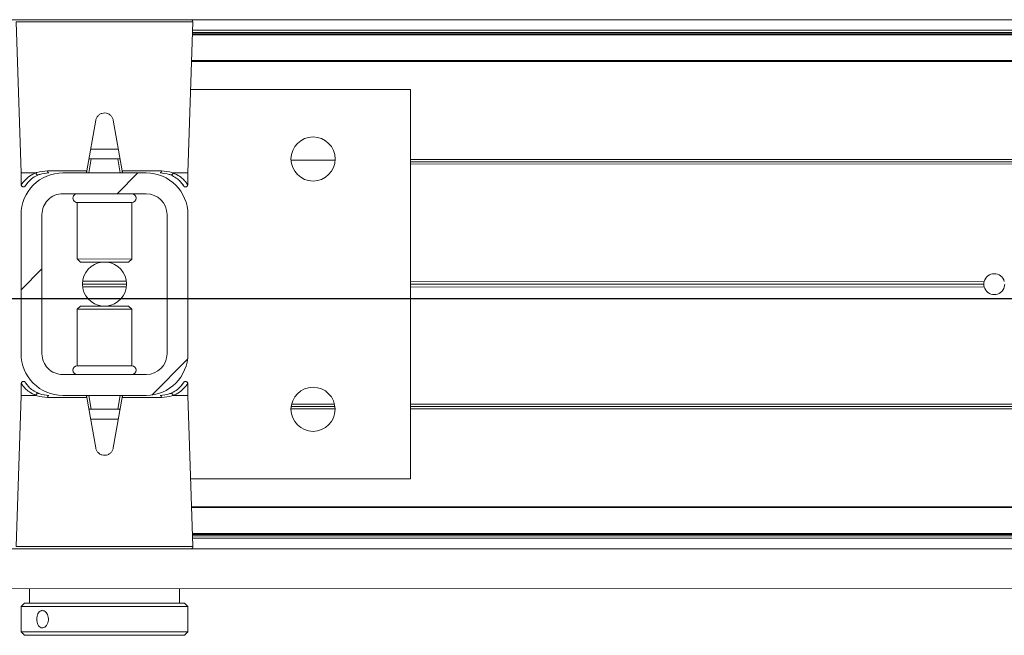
# Model space of a CAD drawing. Header units: feet. Extents: x 0 to 152508, y 0 to 59424.
# Tile 112 of 122: x 152355.159 to 152355.896, y 59421.627 to 59422.088. Entities that reach past the tile are written whole.
import ezdxf

# ---------------------------------------------------------------- set-up
doc = ezdxf.new("R2010")
doc.units = ezdxf.units.FT
doc.header["$LTSCALE"] = 0.05
doc.header["$MEASUREMENT"] = 0
doc.layers.add('Bridge plan$0$BR_P_Rail_Object', color=251, linetype='Continuous', lineweight=30)
doc.layers.add('Bridge plan$0$SC_Scratch7', color=252, linetype='Continuous', lineweight=0)

# ---------------------------------------------------------------- blocks, each defined once
blk = doc.blocks.new('Bridge plan$0$HIGH ST SCREENWALL_13 PANEL PLAN_2')
at = {"layer": 'Bridge plan$0$SC_Scratch7', "lineweight": 0}
h = blk.add_hatch(dxfattribs=at)
h.set_pattern_fill('ANSI32', color=256, scale=0.01, style=0, pattern_type=2)
h.set_pattern_definition([(44.99814199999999, (-37.85962793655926, -14.23305912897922), (-0.2651559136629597, 0.265173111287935), []), (44.99814199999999, (-37.68285159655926, -14.23306485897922), (-0.2651559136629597, 0.265173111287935), [])])
h.paths.add_polyline_path([(-30.43482889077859, 0.08448208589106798), (-30.43483227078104, -0.0196843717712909, 0.4142135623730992), (-30.40358334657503, -0.05093532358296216), (-30.34108346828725, -0.05093735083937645, 0.414213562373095), (-30.30983252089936, -0.01968842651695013), (-30.30982913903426, 0.0844780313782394, 0.414213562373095), (-30.34107806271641, 0.1157289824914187), (-30.40357794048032, 0.1157310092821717, 0.414213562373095)])
h.paths.add_polyline_path([(-30.32545748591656, -0.01968792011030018, -0.414213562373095), (-30.34108296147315, -0.03531238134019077), (-30.40358284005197, -0.03531035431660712, -0.414213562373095), (-30.41920730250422, -0.01968487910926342), (-30.41920392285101, 0.08448157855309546, -0.4142135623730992), (-30.40357844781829, 0.1001060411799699), (-30.34107856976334, 0.1001040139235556, -0.414213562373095), (-30.32545411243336, 0.08447853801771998)])
for p, q in [((-32.36711196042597, 0.2304611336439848), (-28.37753660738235, 0.2303317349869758)), ((-30.43861080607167, 0.2288636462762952), (-30.4346638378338, 0.11573201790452)), ((-30.37232433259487, 0.2288614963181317), (-30.43861080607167, 0.2288636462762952)), ((-30.30603786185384, 0.2288593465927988), (-30.37232433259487, 0.2288614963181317)), ((-30.30999216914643, 0.1157279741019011), (-30.30603786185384, 0.2288593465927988)), ((-30.30625873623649, 0.2225402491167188), (-28.53505528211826, 0.2224828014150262)), ((-28.54941163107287, 0.2190171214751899), (-30.30637988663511, 0.2190741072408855)), ((-28.54941160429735, 0.2198373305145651), (-30.30635121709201, 0.2198943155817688)), ((-30.30631928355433, 0.2208079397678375), (-28.53378660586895, 0.2207504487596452)), ((-28.54941225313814, 0.1998242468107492), (-30.30705074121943, 0.1998812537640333)), ((-28.54941228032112, 0.1990040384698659), (-30.30707940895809, 0.1990610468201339)), ((-30.14315977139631, 0.1782224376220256), (-30.30780760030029, 0.1782277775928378)), ((-30.14316923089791, -0.1134436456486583), (-30.14315977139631, 0.1782224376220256)), ((-30.37888839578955, 0.1551002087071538), (-30.38555245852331, 0.1173135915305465)), ((-30.35910344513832, 0.1173127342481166), (-30.36576506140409, 0.1550997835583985)), ((-30.36195055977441, 0.1334625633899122), (-30.38270429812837, 0.1334632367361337)), ((-30.38232886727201, 0.1261469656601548), (-30.38416593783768, 0.1157303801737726)), ((-30.38326772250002, 0.1261469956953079), (-30.38232886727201, 0.1261469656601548)), ((-30.36232646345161, 0.1261463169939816), (-30.38232886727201, 0.1261469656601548)), ((-30.36049006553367, 0.1157296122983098), (-30.36232646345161, 0.1261463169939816)), ((-30.36232646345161, 0.1261463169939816), (-30.36138761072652, 0.1261462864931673)), ((-29.04665668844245, 0.1256869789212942), (-30.1431614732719, 0.1257225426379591)), ((-30.23259863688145, 0.1253087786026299), (-30.19955737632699, 0.1253077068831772)), ((-29.04660042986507, 0.1223536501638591), (-30.14316158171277, 0.1223892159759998)), ((-29.04680848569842, 0.1240203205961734), (-30.1431615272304, 0.1240558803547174)), ((-30.4346638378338, 0.11573201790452), (-30.43466412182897, 0.1069697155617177)), ((-30.4346638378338, 0.11573201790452), (-30.4237771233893, 0.115731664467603)), ((-30.41511893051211, 0.1173145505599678), (-30.38555245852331, 0.1173135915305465)), ((-30.34107806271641, 0.1157289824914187), (-30.40357794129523, 0.1157310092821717)), ((-30.35910344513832, 0.1173127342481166), (-30.32953697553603, 0.1173117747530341)), ((-30.32087888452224, 0.1157283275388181), (-30.30999216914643, 0.1157279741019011)), ((-30.30999245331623, 0.1069656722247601), (-30.30999216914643, 0.1157279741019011)), ((-30.43070890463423, 0.1073120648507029), (-30.43010602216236, 0.1080326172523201)), ((-30.34107856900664, 0.1001040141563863), (-30.40357844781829, 0.1001060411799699)), ((-30.39274534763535, 0.0935440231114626), (-30.39274671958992, 0.05122783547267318)), ((-30.39272977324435, 0.0935440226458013), (-30.39274534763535, 0.0935440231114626)), ((-30.35191209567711, 0.0935426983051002), (-30.39272977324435, 0.0935440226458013)), ((-30.3519134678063, 0.05122651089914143), (-30.35191209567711, 0.0935426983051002)), ((-30.43482889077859, 0.08448208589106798), (-30.43483226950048, -0.01968437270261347)), ((-30.41920392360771, 0.08448157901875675), (-30.41920730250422, -0.01968487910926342)), ((-30.32545749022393, -0.01968791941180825), (-30.32545411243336, 0.08447853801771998)), ((-30.30983252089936, -0.01968842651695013), (-30.30982914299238, 0.08447803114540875)), ((-30.39274671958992, 0.05122783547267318), (-30.39037475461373, 0.04885571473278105)), ((-30.39273114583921, 0.05122783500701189), (-30.39274671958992, 0.05122783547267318)), ((-30.3519134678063, 0.05122651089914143), (-30.39273114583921, 0.05122783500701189)), ((-30.39036098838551, 0.04885571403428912), (-30.39037475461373, 0.04885571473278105)), ((-30.35428558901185, 0.04885454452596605), (-30.39036098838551, 0.04885571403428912)), ((-30.35428558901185, 0.04885454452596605), (-30.3519134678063, 0.05122651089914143)), ((-30.35578907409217, 0.03239629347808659), (-30.38887234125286, 0.03239736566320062)), ((-30.35592615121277, 0.03027171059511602), (-30.38873540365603, 0.03027277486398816)), ((-30.35592601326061, 0.03452088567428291), (-30.38873526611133, 0.03452194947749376)), ((-29.71318349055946, 0.03025086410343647), (-30.14316456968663, 0.03026480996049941)), ((-29.71347785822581, 0.03237546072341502), (-30.14316450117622, 0.03238939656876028)), ((-29.71318335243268, 0.03450003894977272), (-30.1431644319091, 0.03451398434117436)), ((-30.39037582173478, 0.01593911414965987), (-30.39274794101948, 0.01356714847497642)), ((-30.39037582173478, 0.01593911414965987), (-30.35428665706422, 0.01593794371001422)), ((-30.35191468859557, 0.01356582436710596), (-30.35428665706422, 0.01593794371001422)), ((-30.39274794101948, 0.01356714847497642), (-30.39274931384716, -0.02874903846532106)), ((-30.39274794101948, 0.01356714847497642), (-30.35191468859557, 0.01356582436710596)), ((-30.35191606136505, -0.02875036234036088), (-30.35191468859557, 0.01356582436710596)), ((-30.39274931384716, -0.02874903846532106), (-30.35191606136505, -0.02875036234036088)), ((-30.40358283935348, -0.03531035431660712), (-30.34108296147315, -0.03531238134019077)), ((-30.43466895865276, -0.04217201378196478), (-30.43466924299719, -0.05093431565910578)), ((-30.31395250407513, -0.04251840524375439), (-30.31455539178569, -0.04323895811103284)), ((-30.30999757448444, -0.05093835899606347), (-30.30999728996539, -0.04217605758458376)), ((-30.43466924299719, -0.05093431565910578), (-30.43862355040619, -0.1640656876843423)), ((-30.42378252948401, -0.05093466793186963), (-30.43466924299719, -0.05093431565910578)), ((-30.40358334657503, -0.05093532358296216), (-30.34108346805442, -0.05093735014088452)), ((-30.38417134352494, -0.0509359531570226), (-30.38233494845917, -0.06135265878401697)), ((-30.36233254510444, -0.06135330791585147), (-30.36049547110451, -0.05093672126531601)), ((-30.30999757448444, -0.05093835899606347), (-30.32088429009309, -0.05093800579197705)), ((-30.30605060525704, -0.1640699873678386), (-30.30999757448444, -0.05093835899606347)), ((-30.3855579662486, -0.05251907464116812), (-30.41512443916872, -0.05251811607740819)), ((-30.37889635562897, -0.09030612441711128), (-30.3855579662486, -0.05251907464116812)), ((-30.3591089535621, -0.05251993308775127), (-30.3657730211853, -0.09030655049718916)), ((-30.32954248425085, -0.05252089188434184), (-30.3591089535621, -0.05251993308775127)), ((-30.19997297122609, -0.0576085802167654), (-30.23219490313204, -0.05760753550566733)), ((-29.04660626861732, -0.05764598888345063), (-30.14316742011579, -0.05761042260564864)), ((-30.38233494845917, -0.06135265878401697), (-30.38327380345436, -0.06135262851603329)), ((-30.38233494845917, -0.06135265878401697), (-30.36233254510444, -0.06135330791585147)), ((-30.36139369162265, -0.06135333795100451), (-30.36233254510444, -0.06135330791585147)), ((-30.1995476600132, -0.06094192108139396), (-30.23262042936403, -0.06094084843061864)), ((-30.19967407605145, -0.05927525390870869), (-30.23249390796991, -0.05927418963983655)), ((-29.04666274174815, -0.06097931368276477), (-30.14316752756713, -0.06094374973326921)), ((-29.04681443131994, -0.05931264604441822), (-30.14316747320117, -0.05927708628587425)), ((-30.38271085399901, -0.06866890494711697), (-30.36195711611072, -0.06866957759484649)), ((-30.30781706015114, -0.1134383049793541), (-30.14316923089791, -0.1134436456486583)), ((-28.54942309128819, -0.1343286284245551), (-30.30709021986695, -0.1342716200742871)), ((-28.54942311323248, -0.1350167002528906), (-30.30706621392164, -0.1349596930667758)), ((-28.54942374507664, -0.1544738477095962), (-30.30638738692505, -0.1544168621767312)), ((-28.54942376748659, -0.155161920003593), (-30.30636337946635, -0.1551049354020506)), ((-30.30633150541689, -0.1560185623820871), (-28.53379882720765, -0.1560760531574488)), ((-30.30627107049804, -0.1577508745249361), (-28.5350676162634, -0.1578083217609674)), ((-32.36712481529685, -0.1658714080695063), (-28.37754946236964, -0.166000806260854)), ((-30.43862355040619, -0.1640656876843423), (-30.30605060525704, -0.1640699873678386)), ((-30.30769008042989, -0.1657676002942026), (-30.43698419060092, -0.1657634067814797)), ((-32.36712577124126, -0.1953713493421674), (-28.3775504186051, -0.1955007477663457)), ((-30.42858800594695, -0.196094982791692), (-30.42858834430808, -0.2065116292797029)), ((-30.31608857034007, -0.2065152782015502), (-30.31608823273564, -0.19609863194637)), ((-30.43233833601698, -0.2065115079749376), (-30.43483840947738, -0.2090114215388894)), ((-30.41708214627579, -0.206512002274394), (-30.43233833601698, -0.2065115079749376)), ((-30.31233857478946, -0.2065153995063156), (-30.41708214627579, -0.206512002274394)), ((-30.30983866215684, -0.2090154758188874), (-30.31233857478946, -0.2065153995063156)), ((-30.43483840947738, -0.2090114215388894), (-30.43483903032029, -0.2281255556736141)), ((-30.41894654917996, -0.2090119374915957), (-30.43483840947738, -0.2090114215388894)), ((-30.30983866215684, -0.2090154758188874), (-30.41894654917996, -0.2090119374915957)), ((-30.30983928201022, -0.228129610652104), (-30.30983866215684, -0.2090154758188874)), ((-30.43483903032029, -0.2281255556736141), (-30.4323391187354, -0.2306256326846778)), ((-30.41894716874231, -0.2281260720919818), (-30.43483903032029, -0.2281255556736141)), ((-30.30983928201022, -0.228129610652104), (-30.41894716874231, -0.2281260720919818)), ((-30.312339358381, -0.2306295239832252), (-30.30983928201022, -0.228129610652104)), ((-30.41708292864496, -0.230626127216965), (-30.4323391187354, -0.2306256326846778)), ((-30.312339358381, -0.2306295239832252), (-30.41708292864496, -0.230626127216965))]:
    blk.add_line(p, q, dxfattribs=at)
for centre in [(-30.21607797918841, 0.1261415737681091), (-30.21608406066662, -0.06135805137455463)]:
    blk.add_circle(centre, 0.01654163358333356, dxfattribs=at)
for centre, radius, start, end in [((-30.30767727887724, 0.2289166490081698), 0.001640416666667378, 357.9981416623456, 64.26156538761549), ((-30.40357895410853, 0.08448107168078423), 0.03124993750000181, 89.9981416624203, 179.9981416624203), ((-30.4136926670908, 0.1171366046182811), 0.001437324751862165, 172.888278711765, 257.8741882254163), ((-30.34107907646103, 0.08447904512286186), 0.03124993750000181, 359.9981416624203, 89.9981416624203), ((-30.33096325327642, 0.1171339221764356), 0.001437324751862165, 282.1220950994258, 7.108004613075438), ((-30.40357895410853, 0.08448107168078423), 0.01562496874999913, 89.9981416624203, 179.9981416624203), ((-30.39274524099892, 0.09682485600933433), 0.003280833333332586, 89.99814166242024, 269.9981416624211), ((-30.35191198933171, 0.09682353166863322), 0.003280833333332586, 269.9981416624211, 89.99814166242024), ((-30.34107907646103, 0.08447904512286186), 0.0156249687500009, 359.9981416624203, 89.9981416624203), ((-30.37233070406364, 0.03239682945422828), 0.01654163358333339, 95.75174432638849, 264.2445389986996), ((-30.37233070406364, 0.03239682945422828), 0.0165416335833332, 275.7517443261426, 84.24453899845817), ((-29.70566537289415, 0.03237520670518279), 0.007812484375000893, 15.77834138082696, 164.2179419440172), ((-29.70566537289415, 0.03237520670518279), 0.007812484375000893, 164.2179419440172, 179.9981416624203), ((-29.70566537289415, 0.03237520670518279), 0.007812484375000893, 179.9981416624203, 195.7783413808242), ((-29.70566537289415, 0.03237520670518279), 0.007812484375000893, 195.7783413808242, 344.2179419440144), ((-29.70566537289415, 0.03237520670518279), 0.00781248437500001, 344.2179419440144, 359.9981416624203), ((-30.40358233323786, -0.01968538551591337), 0.03124993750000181, 179.9981416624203, 269.9981416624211), ((-30.40358233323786, -0.01968538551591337), 0.01562496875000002, 179.9981416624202, 269.9981416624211), ((-30.34108245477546, -0.01968741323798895), 0.03124993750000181, 269.9981416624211, 359.9981416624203), ((-30.34108245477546, -0.01968741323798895), 0.0156249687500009, 269.9981416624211, 359.9981416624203), ((-30.39274942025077, -0.03202987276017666), 0.00328083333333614, 89.99814166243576, 269.9981416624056), ((-30.3519161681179, -0.03203119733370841), 0.00328083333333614, 269.9981416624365, 89.99814166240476), ((-30.4136981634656, -0.05234026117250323), 0.001437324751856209, 102.1220950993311, 187.1080046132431), ((-30.3309687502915, -0.0523429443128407), 0.001437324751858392, 352.8882787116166, 77.8741882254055), ((-30.30769002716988, -0.1641271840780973), 0.00164041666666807, 269.9981416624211, 1.998141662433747)]:
    blk.add_arc(centre, radius, start, end, dxfattribs=at)
for points, knots in [([(-30.36576506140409, 0.1550997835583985), (-30.3659680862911, 0.1558256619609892), (-30.36637416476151, 0.1572775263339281), (-30.3678532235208, 0.1590425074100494), (-30.36978572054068, 0.1602422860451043), (-30.37201710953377, 0.160725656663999), (-30.37426798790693, 0.1604477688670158), (-30.37629956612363, 0.159448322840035), (-30.37788740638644, 0.1578339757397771), (-30.3786474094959, 0.1562595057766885), (-30.37884410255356, 0.1553132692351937), (-30.37888839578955, 0.1551002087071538)], [0, 0, 0, 0, 0.1209405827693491, 0.2418986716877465, 0.3631789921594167, 0.4839141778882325, 0.6036428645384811, 0.7231756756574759, 0.8435617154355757, 0.9647756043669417, 1, 1, 1, 1]), ([(-30.38326772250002, 0.1261469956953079), (-30.38337179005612, 0.1261517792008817), (-30.38358043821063, 0.1261613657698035), (-30.38378310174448, 0.1262726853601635), (-30.38387912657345, 0.1264694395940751), (-30.38388801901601, 0.1267204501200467), (-30.38385634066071, 0.1269210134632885), (-30.38384137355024, 0.1270157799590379)], [0, 0, 0, 0, 0.2090964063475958, 0.4192230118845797, 0.614313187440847, 0.8177607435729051, 1, 1, 1, 1]), ([(-30.36081390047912, 0.1270150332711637), (-30.36079373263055, 0.1268814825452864), (-30.36075324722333, 0.1266133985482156), (-30.36081521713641, 0.126330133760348), (-30.36101155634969, 0.1261831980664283), (-30.36122490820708, 0.1261485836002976), (-30.36135586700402, 0.1261467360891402), (-30.36138761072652, 0.1261462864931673)], [0, 0, 0, 0, 0.2596090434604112, 0.5211299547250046, 0.7440978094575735, 0.9379679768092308, 1, 1, 1, 1]), ([(-30.43458662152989, 0.1069680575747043), (-30.43461198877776, 0.1069314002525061), (-30.43495561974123, 0.1064347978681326), (-30.43364212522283, 0.1084902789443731), (-30.43079203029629, 0.1116068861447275), (-30.42719572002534, 0.1142574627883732), (-30.42450692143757, 0.1154169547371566), (-30.4237771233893, 0.115731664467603)], [0, 0, 0, 0, 0.02419217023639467, 0.3277420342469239, 0.606783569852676, 0.8932725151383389, 1, 1, 1, 1]), ([(-30.42174209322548, 0.1142374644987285), (-30.4224241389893, 0.113937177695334), (-30.42485316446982, 0.1128677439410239), (-30.4281249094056, 0.1104030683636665), (-30.43071406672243, 0.1074979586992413), (-30.43189883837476, 0.1055906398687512), (-30.43157875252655, 0.1060661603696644), (-30.43155012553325, 0.1061086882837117)], [0, 0, 0, 0, 0.1078427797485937, 0.3840685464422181, 0.6668848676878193, 0.9702082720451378, 1, 1, 1, 1]), ([(-30.4237771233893, 0.115731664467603), (-30.42376846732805, 0.1157315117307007), (-30.42375394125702, 0.1157312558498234), (-30.42373536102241, 0.1157287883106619), (-30.42372270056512, 0.1157255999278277), (-30.42371313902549, 0.1157215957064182), (-30.42370649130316, 0.1157171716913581), (-30.42370227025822, 0.1157117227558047), (-30.42370048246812, 0.1157078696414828), (-30.42369997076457, 0.1157053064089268), (-30.42369978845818, 0.1157043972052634)], [0, 0, 0, 0, 0.3215596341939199, 0.5397412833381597, 0.6888517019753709, 0.79191255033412, 0.9005355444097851, 0.9440219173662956, 0.9801240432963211, 1, 1, 1, 1]), ([(-30.42369978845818, 0.1157043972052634), (-30.42367637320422, 0.1157134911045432), (-30.42336567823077, 0.1158341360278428), (-30.42087990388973, 0.1167583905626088), (-30.41781744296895, 0.1170540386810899), (-30.41511893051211, 0.1173145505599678)], [0, 0, 0, 0, 0.009594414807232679, 0.1272952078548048, 1, 1, 1, 1]), ([(-30.42369978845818, 0.1157043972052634), (-30.42365672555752, 0.1155251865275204), (-30.42357060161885, 0.1151667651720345), (-30.42326334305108, 0.114697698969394), (-30.42286418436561, 0.1143480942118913), (-30.42240462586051, 0.1141573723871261), (-30.42206602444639, 0.1141512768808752), (-30.42185078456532, 0.1141982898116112), (-30.42178379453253, 0.1142224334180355), (-30.42174209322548, 0.1142374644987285)], [0, 0, 0, 0, 0.1824633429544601, 0.3649266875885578, 0.5473901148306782, 0.7298544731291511, 0.9123202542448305, 0.9454189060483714, 1, 1, 1, 1]), ([(-30.41399458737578, 0.1157313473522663), (-30.41644094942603, 0.1154896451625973), (-30.41924801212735, 0.1152123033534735), (-30.42145809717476, 0.1143484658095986), (-30.42174209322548, 0.1142374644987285)], [0, 0, 0, 0, 0.8715029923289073, 1, 1, 1, 1]), ([(-30.38555245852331, 0.1173135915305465), (-30.38558544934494, 0.1171265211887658), (-30.38565139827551, 0.116752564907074), (-30.38573675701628, 0.1162685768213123), (-30.38580005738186, 0.1159096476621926), (-30.38582857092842, 0.115747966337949), (-30.38583093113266, 0.1157345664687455), (-30.38583166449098, 0.1157304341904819)], [0, 0, 0, 0, 0.2211044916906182, 0.4419883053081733, 0.6682230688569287, 0.8976805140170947, 1, 1, 1, 1]), ([(-30.35882434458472, 0.1157295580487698), (-30.35882775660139, 0.1157489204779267), (-30.3588345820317, 0.1157876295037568), (-30.35888691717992, 0.1160844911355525), (-30.35896395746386, 0.1165214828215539), (-30.35904192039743, 0.1169637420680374), (-30.35908972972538, 0.1172349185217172), (-30.35910344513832, 0.1173127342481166)], [0, 0, 0, 0, 0.2253311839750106, 0.4504917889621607, 0.6794496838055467, 0.9080175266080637, 1, 1, 1, 1]), ([(-30.32291401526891, 0.1142342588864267), (-30.32319799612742, 0.1143452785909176), (-30.32540803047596, 0.1152092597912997), (-30.32821507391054, 0.1154867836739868), (-30.33066141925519, 0.1157286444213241)], [0, 0, 0, 0, 0.1284970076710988, 1, 1, 1, 1]), ([(-30.32953697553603, 0.1173117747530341), (-30.32683847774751, 0.1170510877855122), (-30.32377603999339, 0.1167552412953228), (-30.32129032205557, 0.11583082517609), (-30.32097963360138, 0.1157101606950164), (-30.32095621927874, 0.1157010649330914)], [0, 0, 0, 0, 0.8727047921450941, 0.9904055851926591, 1, 1, 1, 1]), ([(-30.32095621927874, 0.1157010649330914), (-30.32099929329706, 0.1155218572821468), (-30.32108544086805, 0.1151634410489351), (-30.32139272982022, 0.1146943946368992), (-30.32179191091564, 0.1143448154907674), (-30.32225148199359, 0.1141541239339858), (-30.32259008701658, 0.1141480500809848), (-30.32280532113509, 0.11419507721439), (-30.3228723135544, 0.1142192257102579), (-30.32291401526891, 0.1142342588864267)], [0, 0, 0, 0, 0.1824633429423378, 0.3649266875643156, 0.5473901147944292, 0.7298544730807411, 0.9123202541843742, 0.9454189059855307, 1, 1, 1, 1]), ([(-30.3140707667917, 0.1074849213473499), (-30.31359934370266, 0.1067971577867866), (-30.31263068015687, 0.1053839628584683), (-30.31347194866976, 0.1067603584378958), (-30.31548674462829, 0.1092857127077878), (-30.31838675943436, 0.11199821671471), (-30.32136343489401, 0.113468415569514), (-30.32291401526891, 0.1142342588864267)], [0, 0, 0, 0, 0.216466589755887, 0.4447885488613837, 0.6224134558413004, 0.8033112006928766, 1, 1, 1, 1]), ([(-30.32095621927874, 0.1157010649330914), (-30.32095583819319, 0.1157026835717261), (-30.32095496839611, 0.115706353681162), (-30.32095133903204, 0.1157118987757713), (-30.32093985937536, 0.1157212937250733), (-30.32091475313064, 0.115727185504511), (-30.32089245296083, 0.1157278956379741), (-30.32087888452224, 0.1157283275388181)], [0, 0, 0, 0, 0.03580645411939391, 0.08120784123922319, 0.1683558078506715, 0.4940119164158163, 1, 1, 1, 1]), ([(-30.32087888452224, 0.1157283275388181), (-30.31918723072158, 0.1149086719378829), (-30.31596302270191, 0.1133464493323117), (-30.31277546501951, 0.1104863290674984), (-30.31046589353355, 0.1076433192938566), (-30.31020790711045, 0.1072006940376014), (-30.31006996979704, 0.1069640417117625)], [0, 0, 0, 0, 0.2571529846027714, 0.490121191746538, 0.7273915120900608, 1, 1, 1, 1]), ([(-30.43464859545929, 0.1069677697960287), (-30.43465394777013, 0.1068546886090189), (-30.43466813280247, 0.1065551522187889), (-30.43450153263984, 0.1060778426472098), (-30.43414769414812, 0.1056128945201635), (-30.43364962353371, 0.1053038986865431), (-30.4331231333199, 0.1051937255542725), (-30.43266474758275, 0.1052383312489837), (-30.43230770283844, 0.1053670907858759), (-30.43204129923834, 0.1055328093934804), (-30.43186010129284, 0.1056935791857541), (-30.43175129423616, 0.1058189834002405), (-30.43170126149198, 0.1058851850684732), (-30.4316755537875, 0.1059213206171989), (-30.43165374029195, 0.1059534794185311), (-30.43162844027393, 0.1059926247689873), (-30.4315997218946, 0.1060398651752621), (-30.43145307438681, 0.1062630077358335), (-30.431146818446, 0.1067972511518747), (-30.43062471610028, 0.1074295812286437), (-30.43053874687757, 0.1075337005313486)], [0, 0, 0, 0, 0.02130453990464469, 0.05643219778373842, 0.0926456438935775, 0.1300030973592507, 0.164520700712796, 0.1924100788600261, 0.2159615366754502, 0.2356471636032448, 0.2513168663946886, 0.2619547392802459, 0.2675243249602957, 0.2724181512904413, 0.2795765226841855, 0.2941373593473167, 0.340066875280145, 0.5236046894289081, 0.9215570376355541, 1, 1, 1, 1]), ([(-30.31407978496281, 0.1074772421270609), (-30.31385950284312, 0.1071888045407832), (-30.31327209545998, 0.1064196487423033), (-30.31309939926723, 0.1060979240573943), (-30.31302624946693, 0.1059873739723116), (-30.31301138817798, 0.1059606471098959), (-30.31295600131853, 0.1058819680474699), (-30.31289126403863, 0.1057969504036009), (-30.31274848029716, 0.1056392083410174), (-30.31248897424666, 0.1054353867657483), (-30.3120571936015, 0.1052358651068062), (-30.31148772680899, 0.1051800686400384), (-30.31089519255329, 0.1053472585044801), (-30.31043176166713, 0.105689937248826), (-30.31013928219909, 0.1061188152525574), (-30.31001228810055, 0.1065332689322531), (-30.30997927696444, 0.1068158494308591), (-30.30999855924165, 0.1069530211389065), (-30.31000130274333, 0.1069725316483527)], [0, 0, 0, 0, 0.239494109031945, 0.6386401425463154, 0.690387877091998, 0.7194794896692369, 0.7258785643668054, 0.7320686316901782, 0.746010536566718, 0.7666494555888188, 0.7961242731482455, 0.8367373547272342, 0.8745890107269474, 0.912743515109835, 0.945910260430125, 0.9731441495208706, 0.9961802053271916, 1, 1, 1, 1]), ([(-30.43058162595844, -0.04268358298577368), (-30.43080190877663, -0.04239514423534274), (-30.43138931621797, -0.04162598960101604), (-30.43156201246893, -0.0413042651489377), (-30.43163516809, -0.04119371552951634), (-30.43165002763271, -0.04116698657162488), (-30.43170541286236, -0.04108830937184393), (-30.4317701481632, -0.04100329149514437), (-30.43191293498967, -0.0408455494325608), (-30.43217244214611, -0.04064172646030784), (-30.43260421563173, -0.04044220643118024), (-30.43317368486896, -0.04038640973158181), (-30.43376621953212, -0.04055360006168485), (-30.43422965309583, -0.04089627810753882), (-30.43452213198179, -0.04132515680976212), (-30.43464912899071, -0.04173961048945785), (-30.43468213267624, -0.04202218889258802), (-30.43466285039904, -0.0421593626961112), (-30.43466010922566, -0.04217887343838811)], [0, 0, 0, 0, 0.239494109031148, 0.6386401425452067, 0.6903878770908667, 0.7194794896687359, 0.7258785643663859, 0.7320686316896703, 0.746010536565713, 0.7666494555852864, 0.7961242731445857, 0.8367373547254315, 0.8745890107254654, 0.9127435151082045, 0.9459102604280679, 0.9731441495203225, 0.9961802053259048, 1, 1, 1, 1]), ([(-30.42378252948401, -0.05093466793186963), (-30.42547418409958, -0.05011501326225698), (-30.42869839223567, -0.0485527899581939), (-30.43188594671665, -0.04569266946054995), (-30.4341955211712, -0.04284965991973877), (-30.43445350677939, -0.04240703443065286), (-30.43459143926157, -0.0421703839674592)], [0, 0, 0, 0, 0.2571529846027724, 0.4901211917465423, 0.7273915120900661, 1, 1, 1, 1]), ([(-30.43059064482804, -0.04269126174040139), (-30.43106207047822, -0.04200349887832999), (-30.43203073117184, -0.04059030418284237), (-30.43118946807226, -0.04196669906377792), (-30.4291746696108, -0.04449205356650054), (-30.42627465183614, -0.04720455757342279), (-30.42329797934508, -0.04867475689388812), (-30.42174740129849, -0.04944060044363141)], [0, 0, 0, 0, 0.2164665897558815, 0.4447885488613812, 0.6224134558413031, 0.8033112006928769, 1, 1, 1, 1]), ([(-30.32291932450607, -0.04944380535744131), (-30.32223727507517, -0.04914351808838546), (-30.31980824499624, -0.04807408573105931), (-30.31653650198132, -0.04560941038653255), (-30.31394734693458, -0.04270429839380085), (-30.31276257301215, -0.04079697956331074), (-30.31308266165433, -0.04127250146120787), (-30.31311128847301, -0.04131502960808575)], [0, 0, 0, 0, 0.107842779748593, 0.3840685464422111, 0.666884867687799, 0.9702082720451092, 1, 1, 1, 1]), ([(-30.31007479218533, -0.04217439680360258), (-30.31004942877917, -0.04213774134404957), (-30.3097057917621, -0.04164113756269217), (-30.31101928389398, -0.0436966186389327), (-30.31386938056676, -0.0468132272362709), (-30.31746569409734, -0.04946380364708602), (-30.32015448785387, -0.05062329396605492), (-30.32088429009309, -0.05093800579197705)], [0, 0, 0, 0, 0.02419217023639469, 0.3277420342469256, 0.6067835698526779, 0.8932725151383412, 1, 1, 1, 1]), ([(-30.31001282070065, -0.04217411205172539), (-30.3100074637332, -0.04206102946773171), (-30.3099932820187, -0.04176149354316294), (-30.31015987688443, -0.0412841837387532), (-30.31051371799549, -0.04081923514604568), (-30.31101179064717, -0.0405102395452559), (-30.31153827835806, -0.04040006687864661), (-30.31199666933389, -0.04044467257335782), (-30.31235371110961, -0.04057343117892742), (-30.31262010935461, -0.04073915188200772), (-30.31280131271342, -0.04089992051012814), (-30.31291011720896, -0.04102532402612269), (-30.31296014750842, -0.04109152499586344), (-30.31298585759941, -0.04112766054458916), (-30.31300767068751, -0.0411598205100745), (-30.3130329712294, -0.04119896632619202), (-30.31306169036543, -0.04124620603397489), (-30.31320834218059, -0.04146934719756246), (-30.31351459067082, -0.04200359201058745), (-30.31403669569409, -0.04263592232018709), (-30.31412266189, -0.04274004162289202)], [0, 0, 0, 0, 0.02130453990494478, 0.05643219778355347, 0.09264564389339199, 0.1300030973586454, 0.1645207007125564, 0.1924100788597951, 0.215961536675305, 0.2356471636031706, 0.2513168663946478, 0.2619547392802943, 0.2675243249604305, 0.2724181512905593, 0.279576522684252, 0.2941373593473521, 0.3400668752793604, 0.5236046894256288, 0.9215570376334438, 1, 1, 1, 1]), ([(-30.42370519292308, -0.05090740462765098), (-30.42370557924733, -0.0509090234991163), (-30.42370644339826, -0.05091269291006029), (-30.42371007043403, -0.05091823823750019), (-30.4237215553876, -0.05092763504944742), (-30.42374665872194, -0.05093352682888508), (-30.42376895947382, -0.05093423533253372), (-30.42378252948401, -0.05093466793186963)], [0, 0, 0, 0, 0.03580645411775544, 0.08120784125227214, 0.1683558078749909, 0.4940119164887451, 1, 1, 1, 1]), ([(-30.42370519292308, -0.05090740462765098), (-30.42366211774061, -0.0507281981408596), (-30.42357597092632, -0.05036978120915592), (-30.4232686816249, -0.04990073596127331), (-30.42286950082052, -0.04955115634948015), (-30.42240992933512, -0.0493604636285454), (-30.42207132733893, -0.04935439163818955), (-30.4218560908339, -0.04940141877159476), (-30.42178910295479, -0.04942556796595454), (-30.42174740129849, -0.04944060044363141)], [0, 0, 0, 0, 0.1824633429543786, 0.3649266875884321, 0.5473901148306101, 0.729854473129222, 0.9123202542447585, 0.9454189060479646, 1, 1, 1, 1]), ([(-30.41512443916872, -0.05251811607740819), (-30.41782293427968, -0.05225742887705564), (-30.42088537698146, -0.05196158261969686), (-30.42337109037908, -0.05103716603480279), (-30.42368177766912, -0.05091649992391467), (-30.42370519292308, -0.05090740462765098)], [0, 0, 0, 0, 0.8727047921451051, 0.9904055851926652, 1, 1, 1, 1]), ([(-30.42174740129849, -0.04944060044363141), (-30.42146341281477, -0.04955161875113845), (-30.41925338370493, -0.05041560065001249), (-30.41644633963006, -0.05069312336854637), (-30.41399999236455, -0.05093498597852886)], [0, 0, 0, 0, 0.1284970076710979, 1, 1, 1, 1]), ([(-30.38583706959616, -0.05093589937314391), (-30.38583365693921, -0.05095526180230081), (-30.38582683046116, -0.0509939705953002), (-30.3857744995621, -0.05129083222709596), (-30.38569745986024, -0.05172782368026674), (-30.38561948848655, -0.05217008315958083), (-30.38557168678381, -0.05244125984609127), (-30.3855579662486, -0.05251907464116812)], [0, 0, 0, 0, 0.2253311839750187, 0.4504917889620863, 0.6794496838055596, 0.9080175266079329, 1, 1, 1, 1]), ([(-30.3591089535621, -0.05251993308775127), (-30.35907596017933, -0.05233286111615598), (-30.35901001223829, -0.05195890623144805), (-30.35892465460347, -0.05147491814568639), (-30.35886135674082, -0.0511159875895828), (-30.3588328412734, -0.05095430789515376), (-30.35883047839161, -0.05094090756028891), (-30.3588297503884, -0.05093677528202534)], [0, 0, 0, 0, 0.221104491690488, 0.441988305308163, 0.6682230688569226, 0.8976805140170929, 1, 1, 1, 1]), ([(-30.33066682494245, -0.05093768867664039), (-30.32822046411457, -0.05069598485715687), (-30.32541340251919, -0.05041864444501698), (-30.32320331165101, -0.0495548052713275), (-30.32291932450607, -0.04944380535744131)], [0, 0, 0, 0, 0.8715029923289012, 1, 1, 1, 1]), ([(-30.32096162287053, -0.05091073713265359), (-30.32098503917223, -0.05091983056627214), (-30.32129573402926, -0.05104047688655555), (-30.32378151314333, -0.05196473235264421), (-30.32684396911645, -0.05226037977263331), (-30.32954248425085, -0.05252089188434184)], [0, 0, 0, 0, 0.009594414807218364, 0.1272952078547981, 1, 1, 1, 1]), ([(-30.32096162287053, -0.05091073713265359), (-30.3210046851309, -0.05073152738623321), (-30.32109081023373, -0.05037310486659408), (-30.32139806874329, -0.04990403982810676), (-30.32179722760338, -0.04955443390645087), (-30.32225678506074, -0.04936371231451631), (-30.3225953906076, -0.04935761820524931), (-30.32281062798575, -0.0494046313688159), (-30.32287762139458, -0.04942877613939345), (-30.32291932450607, -0.04944380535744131)], [0, 0, 0, 0, 0.1824633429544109, 0.3649266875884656, 0.5473901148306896, 0.7298544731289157, 0.9123202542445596, 0.9454189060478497, 1, 1, 1, 1]), ([(-30.32088429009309, -0.05093800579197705), (-30.32089294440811, -0.05093785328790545), (-30.32090747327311, -0.05093759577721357), (-30.320926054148, -0.05093512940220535), (-30.32093871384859, -0.05093194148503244), (-30.32094827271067, -0.05092793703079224), (-30.32095492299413, -0.05092351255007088), (-30.32095913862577, -0.05091806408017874), (-30.32096092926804, -0.05091421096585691), (-30.32096144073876, -0.05091164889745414), (-30.32096162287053, -0.05091073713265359)], [0, 0, 0, 0, 0.3215596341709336, 0.5397412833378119, 0.6888517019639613, 0.7919125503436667, 0.9005355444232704, 0.9440219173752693, 0.9801240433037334, 1, 1, 1, 1]), ([(-30.38384751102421, -0.06222137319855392), (-30.38386767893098, -0.06208782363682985), (-30.38390816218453, -0.06181973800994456), (-30.38384619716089, -0.06153647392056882), (-30.38364985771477, -0.0613895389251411), (-30.38343650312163, -0.0613549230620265), (-30.38330554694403, -0.06135307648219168), (-30.38327380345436, -0.06135262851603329)], [0, 0, 0, 0, 0.2596090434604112, 0.5211299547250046, 0.7440978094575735, 0.9379679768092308, 1, 1, 1, 1]), ([(-30.36139369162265, -0.06135333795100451), (-30.36128962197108, -0.06135811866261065), (-30.36108097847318, -0.0613677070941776), (-30.36087830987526, -0.06147902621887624), (-30.36078228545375, -0.06167577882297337), (-30.36077339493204, -0.06192679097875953), (-30.36080506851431, -0.06212735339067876), (-30.36082003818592, -0.06222211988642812)], [0, 0, 0, 0, 0.2090964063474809, 0.41922301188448, 0.614313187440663, 0.8177607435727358, 1, 1, 1, 1]), ([(-30.3657730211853, -0.09030655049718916), (-30.36597609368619, -0.09103241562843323), (-30.36638226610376, -0.09248425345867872), (-30.36786143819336, -0.09424913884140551), (-30.36979401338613, -0.09544879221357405), (-30.37202543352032, -0.09593201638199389), (-30.37427629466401, -0.0956539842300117), (-30.37630780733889, -0.09465440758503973), (-30.37789554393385, -0.09303995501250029), (-30.37865544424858, -0.09146543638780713), (-30.37885207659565, -0.09051918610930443), (-30.37889635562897, -0.09030612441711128)], [0, 0, 0, 0, 0.1209405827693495, 0.2418986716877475, 0.3631789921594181, 0.4839141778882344, 0.6036428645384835, 0.7231756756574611, 0.843561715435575, 0.9647756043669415, 1, 1, 1, 1]), ([(-30.41894664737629, -0.2120586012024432), (-30.41845464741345, -0.2121301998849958), (-30.4174707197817, -0.2122733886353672), (-30.41609587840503, -0.2133889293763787), (-30.41501875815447, -0.2150348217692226), (-30.41438641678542, -0.217096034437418), (-30.41429497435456, -0.2193173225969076), (-30.41475391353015, -0.2214500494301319), (-30.4156947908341, -0.2232602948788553), (-30.41698899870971, -0.2245482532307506), (-30.41846356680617, -0.2251631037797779), (-30.41993214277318, -0.2250348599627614), (-30.42123363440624, -0.2241836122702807), (-30.422247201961, -0.222703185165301), (-30.42288735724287, -0.2207537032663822), (-30.42310365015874, -0.2185573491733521), (-30.42288297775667, -0.2163686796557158), (-30.42224301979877, -0.2144255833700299), (-30.42122746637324, -0.2129542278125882), (-30.4200674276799, -0.2121705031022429), (-30.41926520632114, -0.2120904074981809), (-30.41894664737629, -0.2120586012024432)], [0, 0, 0, 0, 0.05349092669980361, 0.1069749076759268, 0.1606395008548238, 0.2144261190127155, 0.2680150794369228, 0.3213949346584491, 0.3748804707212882, 0.4286210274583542, 0.4823693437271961, 0.5358670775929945, 0.5892470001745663, 0.6428222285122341, 0.696605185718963, 0.7502835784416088, 0.8037058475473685, 0.8571211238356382, 0.9107880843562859, 0.964574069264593, 1, 1, 1, 1])]:
    blk.add_open_spline(points, degree=3, knots=knots, dxfattribs=at)
blk = doc.blocks.new('Bridge plan')
at = {"layer": 'Bridge plan$0$BR_P_Rail_Object', "lineweight": -3}
blk.add_line((1828212.789513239, 711623.1422486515), (1828067.901254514, 711623.142248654), dxfattribs=at)
at = {"layer": 'Bridge plan$0$SC_Scratch7', "lineweight": -3, "rotation": 359.9997690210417}
blk.add_blockref('Bridge plan$0$HIGH ST SCREENWALL_13 PANEL PLAN_2', (1828124.657819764, 711623.1207852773), dxfattribs=at)
blk = doc.blocks.new('Trellis Base')
blk.add_blockref('Bridge plan', (-1675739.0632623, -652201.2630976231))

msp = doc.modelspace()

# ---------------------------------------------------------------- block references
msp.add_blockref('Trellis Base', (0, 0))

doc.saveas('drawing.dxf')
